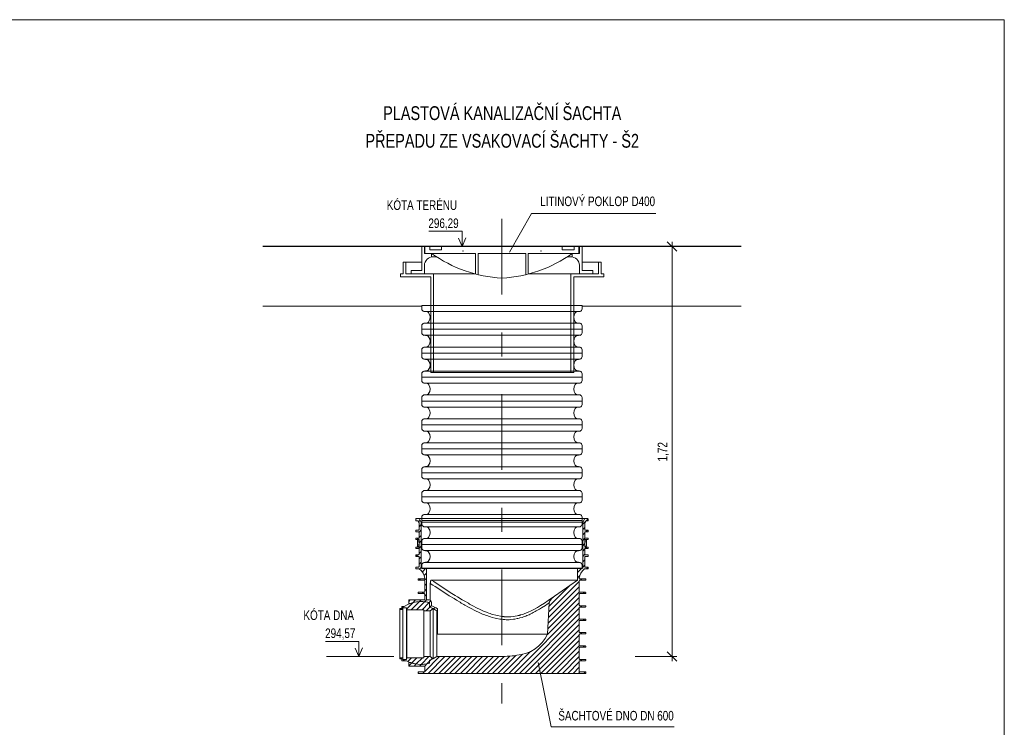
# Model space of a CAD drawing. Header units: metres. Extents: x -236.28 to -227.88, y -12.13 to -6.19.
# Tile 4 of 4: x -231.99 to -227.88, y -9.14 to -6.19. Entities that reach past the tile are written whole.
import ezdxf
from ezdxf.enums import TextEntityAlignment as Align

# ---------------------------------------------------------------- set-up
doc = ezdxf.new("R2010")
doc.units = ezdxf.units.M
doc.header["$MEASUREMENT"] = 0
doc.linetypes.add('DGN Style 4', pattern=[0.633284, 0.316444, -0.158222, 0.000395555, -0.158222])
for name, color, linetype, lineweight in [('BOTTOM', 7, 'Continuous', 0), ('KOTY', 7, 'Continuous', 0), ('PIPE', 7, 'Continuous', 0), ('RÁMEČEK', 7, 'Continuous', 0), ('TOP', 7, 'Continuous', 0), ('VODOVOD', 7, 'Continuous', 13), ('VZOROVY_NAVRH', 7, 'Continuous', 13)]:
    doc.layers.add(name, color=color, linetype=linetype, lineweight=lineweight)
doc.styles.get("Standard").update_dxf_attribs({"font": 'txt.shx'})
doc.styles.add('STYLE-ARIAL', font='arial.ttf')

msp = doc.modelspace()

# ---------------------------------------------------------------- linework, layer by layer
at = {"layer": 'BOTTOM', "linetype": 'DGN Style 4'}
msp.add_line((-229.9774, -7.0186), (-229.9774, -9.045), dxfattribs=at)
at = {"layer": 'BOTTOM', "ltscale": 0.001}
for p, q in [((-230.3374, -8.2741), (-230.3349, -8.2716)), ((-230.3374, -8.2726), (-230.3374, -8.2796)), ((-230.3235, -8.2716), (-230.3364, -8.2716)), ((-230.3149, -8.2866), (-230.3235, -8.2716)), ((-230.3235, -8.2716), (-229.6312, -8.2716)), ((-229.6312, -8.2716), (-229.6399, -8.2866)), ((-229.6184, -8.2716), (-229.6312, -8.2716)), ((-229.6257, -8.2808), (-229.6174, -8.2725)), ((-229.6174, -8.2796), (-229.6174, -8.2726)), ((-230.3364, -8.2806), (-230.3299, -8.2806)), ((-230.3282, -8.2816), (-230.3241, -8.2886)), ((-230.3261, -8.2852), (-230.3195, -8.2786)), ((-230.3239, -8.2896), (-230.3239, -8.3174)), ((-230.3239, -8.3055), (-230.3149, -8.2965)), ((-230.3149, -8.4786), (-230.3149, -8.2866)), ((-230.3149, -8.2866), (-229.6399, -8.2866)), ((-229.6399, -8.295), (-229.6267, -8.2818)), ((-229.6399, -8.2866), (-229.6399, -8.4786)), ((-229.6399, -8.3174), (-229.6309, -8.3084)), ((-229.6309, -8.3174), (-229.6309, -8.2896)), ((-229.6306, -8.2886), (-229.6266, -8.2816)), ((-229.6249, -8.2806), (-229.6184, -8.2806)), ((-230.3374, -8.3204), (-230.3374, -8.3259)), ((-230.3374, -8.3548), (-230.3374, -8.3588)), ((-230.3259, -8.3194), (-230.3364, -8.3194)), ((-230.3259, -8.3269), (-230.3364, -8.3269)), ((-230.3239, -8.3528), (-230.3354, -8.3528)), ((-230.3323, -8.3588), (-230.3263, -8.3528)), ((-230.324, -8.3281), (-230.3149, -8.3189)), ((-230.3239, -8.3528), (-230.3239, -8.3289)), ((-230.3239, -8.3504), (-230.3149, -8.3414)), ((-229.6399, -8.3399), (-229.6309, -8.3309)), ((-229.6399, -8.3623), (-229.6303, -8.3528)), ((-229.6309, -8.3289), (-229.6309, -8.3528)), ((-229.6194, -8.3528), (-229.6309, -8.3528)), ((-229.6184, -8.3194), (-229.6289, -8.3194)), ((-229.6184, -8.3269), (-229.6289, -8.3269)), ((-229.6269, -8.3269), (-229.6194, -8.3194)), ((-229.6174, -8.3259), (-229.6174, -8.3204)), ((-229.6174, -8.3588), (-229.6174, -8.3548)), ((-230.3239, -8.3588), (-230.3374, -8.3588)), ((-230.3374, -8.3905), (-230.3374, -8.3945)), ((-230.3239, -8.3905), (-230.3374, -8.3905)), ((-230.3239, -8.3965), (-230.3354, -8.3965)), ((-230.3239, -8.3621), (-230.3304, -8.3621)), ((-230.3304, -8.3684), (-230.3304, -8.3621)), ((-230.3239, -8.3684), (-230.3304, -8.3684)), ((-230.3304, -8.3871), (-230.3304, -8.3809)), ((-230.3239, -8.3809), (-230.3304, -8.3809)), ((-230.3239, -8.3871), (-230.3304, -8.3871)), ((-230.3303, -8.3809), (-230.3303, -8.3684)), ((-230.3239, -8.3616), (-230.3299, -8.3616)), ((-230.3239, -8.3877), (-230.3299, -8.3877)), ((-230.3251, -8.3965), (-230.3149, -8.3863)), ((-230.3239, -8.3905), (-230.3239, -8.3588)), ((-230.3239, -8.3728), (-230.3149, -8.3638)), ((-230.3239, -8.4204), (-230.3239, -8.3965)), ((-229.6399, -8.3848), (-229.6309, -8.3758)), ((-229.6174, -8.3588), (-229.6309, -8.3588)), ((-229.6309, -8.3588), (-229.6309, -8.3905)), ((-229.6303, -8.3616), (-229.6309, -8.3616)), ((-229.6309, -8.3621), (-229.6244, -8.3621)), ((-229.6309, -8.3684), (-229.6244, -8.3684)), ((-229.6309, -8.3871), (-229.6245, -8.3871)), ((-229.6174, -8.3905), (-229.6309, -8.3905)), ((-229.6309, -8.3965), (-229.6309, -8.4204)), ((-229.6194, -8.3965), (-229.6309, -8.3965)), ((-229.6291, -8.3965), (-229.6231, -8.3905)), ((-229.6245, -8.3871), (-229.6244, -8.3684)), ((-229.6244, -8.3684), (-229.6244, -8.3621)), ((-229.6174, -8.3945), (-229.6174, -8.3905)), ((-230.3374, -8.4234), (-230.3374, -8.4289)), ((-230.3364, -8.4224), (-230.3259, -8.4224)), ((-230.3259, -8.4299), (-230.3364, -8.4299)), ((-230.336, -8.4299), (-230.3285, -8.4224)), ((-230.3239, -8.4177), (-230.3149, -8.4087)), ((-230.3239, -8.4402), (-230.3149, -8.4312)), ((-230.3239, -8.4719), (-230.3239, -8.4319)), ((-229.6399, -8.4072), (-229.6309, -8.3982)), ((-229.6399, -8.4297), (-229.6309, -8.4207)), ((-229.6309, -8.4319), (-229.6309, -8.4719)), ((-229.6289, -8.4224), (-229.6184, -8.4224)), ((-229.6184, -8.4299), (-229.6289, -8.4299)), ((-229.6174, -8.4289), (-229.6174, -8.4234)), ((-230.3374, -8.4761), (-230.3351, -8.4739)), ((-230.3374, -8.4749), (-230.3374, -8.4804)), ((-230.3364, -8.4739), (-230.3259, -8.4739)), ((-230.3239, -8.4626), (-230.3149, -8.4536)), ((-230.3214, -8.4826), (-230.3149, -8.4761)), ((-230.2934, -8.4786), (-230.3149, -8.4786)), ((-230.3101, -8.4938), (-230.295, -8.4786)), ((-230.2934, -8.6115), (-230.2934, -8.4786)), ((-230.2934, -8.4786), (-229.6614, -8.4786)), ((-229.6614, -8.4786), (-229.6614, -8.5284)), ((-229.6399, -8.4786), (-229.6614, -8.4786)), ((-229.6614, -8.4961), (-229.6439, -8.4786)), ((-229.6399, -8.4521), (-229.6309, -8.4431)), ((-229.6399, -8.4746), (-229.6309, -8.4656)), ((-229.6289, -8.4739), (-229.6184, -8.4739)), ((-229.6242, -8.4814), (-229.6174, -8.4746)), ((-229.6174, -8.4804), (-229.6174, -8.4749)), ((-230.3238, -8.4814), (-230.3364, -8.4814)), ((-230.3026, -8.5087), (-230.2934, -8.4995)), ((-229.6614, -8.5185), (-229.6524, -8.5096)), ((-229.6184, -8.4814), (-229.6309, -8.4814)), ((-230.3274, -8.5244), (-230.3274, -8.5279)), ((-230.3264, -8.5234), (-230.3024, -8.5234)), ((-230.3024, -8.5289), (-230.3264, -8.5289)), ((-230.3228, -8.5289), (-230.3173, -8.5234)), ((-230.3009, -8.5295), (-230.2934, -8.5219)), ((-230.3004, -8.5775), (-230.3004, -8.5309)), ((-230.3004, -8.5514), (-230.2934, -8.5444)), ((-230.2768, -8.5427), (-230.2774, -8.6128)), ((-229.6614, -8.5284), (-230.2725, -8.5284)), ((-229.7828, -8.6848), (-229.6544, -8.5564)), ((-229.7815, -8.6611), (-229.6544, -8.534)), ((-229.7803, -8.6374), (-229.6942, -8.5513)), ((-229.6614, -8.5284), (-229.7573, -8.5956)), ((-229.6544, -8.5309), (-229.6544, -8.5775)), ((-229.6284, -8.5289), (-229.6524, -8.5289)), ((-229.6523, -8.5234), (-229.6284, -8.5234)), ((-229.6493, -8.5289), (-229.6438, -8.5234)), ((-229.6274, -8.5279), (-229.6274, -8.5244)), ((-230.3274, -8.5805), (-230.3274, -8.584)), ((-230.3264, -8.5795), (-230.3024, -8.5795)), ((-230.3024, -8.585), (-230.3264, -8.585)), ((-230.3115, -8.585), (-230.306, -8.5795)), ((-230.3004, -8.5738), (-230.2934, -8.5668)), ((-230.3004, -8.6115), (-230.3004, -8.587)), ((-230.3004, -8.5963), (-230.2934, -8.5893)), ((-229.7852, -8.7322), (-229.6544, -8.6013)), ((-229.784, -8.7085), (-229.6541, -8.5786)), ((-229.7573, -8.5956), (-229.7712, -8.6051)), ((-229.6544, -8.587), (-229.6544, -8.6336)), ((-229.6524, -8.5795), (-229.6284, -8.5795)), ((-229.6284, -8.585), (-229.6524, -8.585)), ((-229.638, -8.585), (-229.6325, -8.5795)), ((-229.6274, -8.584), (-229.6274, -8.5805)), ((-230.4004, -8.6514), (-230.3885, -8.6395)), ((-230.3955, -8.6395), (-230.3964, -8.6472)), ((-230.3861, -8.6395), (-230.3955, -8.6395)), ((-230.3754, -8.6489), (-230.3496, -8.623)), ((-230.3667, -8.6115), (-230.3004, -8.6115)), ((-230.3667, -8.626), (-230.3667, -8.6115)), ((-230.3667, -8.6177), (-230.3605, -8.6115)), ((-230.359, -8.626), (-230.3667, -8.626)), ((-230.3667, -8.626), (-230.3667, -8.6291)), ((-230.3563, -8.6522), (-230.3226, -8.6185)), ((-230.3496, -8.623), (-230.3381, -8.6115)), ((-230.3339, -8.6522), (-230.3007, -8.619)), ((-230.3226, -8.6185), (-230.3156, -8.6115)), ((-230.3114, -8.6522), (-230.2817, -8.6225)), ((-230.3007, -8.619), (-230.2932, -8.6115)), ((-230.2939, -8.6571), (-230.2791, -8.6423)), ((-230.2934, -8.6115), (-230.2823, -8.6115)), ((-230.2817, -8.6225), (-230.2745, -8.6153)), ((-230.2803, -8.6419), (-230.2803, -8.6229)), ((-230.2791, -8.6423), (-230.2721, -8.6354)), ((-230.2723, -8.6215), (-230.2723, -8.6344)), ((-230.2631, -8.6488), (-230.2571, -8.6429)), ((-229.7865, -8.7559), (-229.6544, -8.6238)), ((-229.7864, -8.7551), (-229.7795, -8.6235)), ((-229.6544, -8.6431), (-229.6544, -8.6897)), ((-229.6524, -8.6356), (-229.6284, -8.6356)), ((-229.6284, -8.6411), (-229.6524, -8.6411)), ((-229.6492, -8.6411), (-229.6437, -8.6356)), ((-229.6274, -8.6401), (-229.6274, -8.6366)), ((-230.3964, -8.6472), (-230.4044, -8.6472)), ((-230.4044, -8.6472), (-230.4044, -8.6514)), ((-230.4044, -8.6514), (-230.3919, -8.6514)), ((-230.4044, -8.8538), (-230.4044, -8.6514)), ((-230.3919, -8.6514), (-230.3911, -8.6445)), ((-230.3919, -8.8538), (-230.3919, -8.6514)), ((-230.3911, -8.8608), (-230.3911, -8.6445)), ((-230.3911, -8.6445), (-230.3759, -8.6445)), ((-230.3759, -8.8608), (-230.3759, -8.6445)), ((-230.3759, -8.6445), (-230.375, -8.6522)), ((-230.375, -8.853), (-230.375, -8.6522)), ((-230.375, -8.6522), (-230.3044, -8.6522)), ((-230.3044, -8.6571), (-230.3044, -8.6522)), ((-230.2773, -8.6571), (-230.3044, -8.6571)), ((-230.3044, -8.8481), (-230.3044, -8.6571)), ((-230.2651, -8.6478), (-230.2773, -8.6571)), ((-230.2773, -8.8481), (-230.2773, -8.6571)), ((-230.2651, -8.8574), (-230.2651, -8.6478)), ((-230.249, -8.6571), (-230.2474, -8.6555)), ((-230.2489, -8.8481), (-230.2489, -8.6571)), ((-230.2489, -8.6571), (-230.2474, -8.6571)), ((-230.2474, -8.6486), (-230.2474, -8.6571)), ((-230.2474, -8.6571), (-230.2474, -8.7551)), ((-229.9268, -8.9186), (-229.6544, -8.6462)), ((-229.9043, -8.9186), (-229.6544, -8.6687)), ((-229.8819, -8.9186), (-229.654, -8.6908)), ((-229.8594, -8.9186), (-229.6544, -8.7136)), ((-229.6544, -8.6992), (-229.6544, -8.7458)), ((-229.6524, -8.6917), (-229.6284, -8.6917)), ((-229.6284, -8.6972), (-229.6524, -8.6972)), ((-229.638, -8.6972), (-229.6325, -8.6917)), ((-229.6274, -8.6962), (-229.6274, -8.6927)), ((-230.031, -8.7551), (-230.2474, -8.7551)), ((-230.031, -8.7551), (-229.8832, -8.7551)), ((-229.8832, -8.7551), (-229.7864, -8.7551)), ((-229.837, -8.9186), (-229.6544, -8.7361)), ((-229.8145, -8.9186), (-229.6544, -8.7585)), ((-229.6544, -8.7553), (-229.6544, -8.8019)), ((-229.6524, -8.7478), (-229.6284, -8.7478)), ((-229.6284, -8.7533), (-229.6524, -8.7533)), ((-229.6492, -8.7533), (-229.6437, -8.7478)), ((-229.6274, -8.7523), (-229.6274, -8.7488)), ((-229.7921, -8.9186), (-229.6544, -8.781)), ((-229.7696, -8.9186), (-229.654, -8.803)), ((-229.6524, -8.8039), (-229.6284, -8.8039)), ((-229.6379, -8.8094), (-229.6324, -8.8039)), ((-229.6274, -8.8084), (-229.6274, -8.8049)), ((-230.3157, -8.881), (-230.2828, -8.8481)), ((-230.3044, -8.853), (-230.3044, -8.8481)), ((-230.3044, -8.8481), (-230.2773, -8.8481)), ((-230.3004, -8.9106), (-230.2379, -8.8481)), ((-230.286, -8.9186), (-230.2155, -8.8481)), ((-230.2773, -8.8481), (-230.2651, -8.8574)), ((-230.2635, -8.9186), (-230.193, -8.8481)), ((-230.031, -8.8481), (-230.2489, -8.8481)), ((-230.2411, -8.9186), (-230.1706, -8.8481)), ((-230.2186, -8.9186), (-230.1481, -8.8481)), ((-230.1962, -8.9186), (-230.1257, -8.8481)), ((-230.1737, -8.9186), (-230.1032, -8.8481)), ((-230.1513, -8.9186), (-230.0808, -8.8481)), ((-230.1288, -8.9186), (-230.0583, -8.8481)), ((-230.1064, -8.9186), (-230.0359, -8.8481)), ((-230.0839, -8.9186), (-230.0134, -8.8482)), ((-230.0615, -8.9186), (-229.9909, -8.8481)), ((-230.039, -8.9186), (-229.9681, -8.8477)), ((-230.0166, -8.9186), (-229.9444, -8.8464)), ((-229.9941, -8.9186), (-229.9191, -8.8436)), ((-229.9717, -8.9186), (-229.8908, -8.8378)), ((-229.9492, -8.9186), (-229.8576, -8.827)), ((-229.7472, -8.9186), (-229.6544, -8.8259)), ((-229.7247, -8.9186), (-229.6544, -8.8483)), ((-229.6544, -8.8114), (-229.6544, -8.858)), ((-229.6284, -8.8094), (-229.6524, -8.8094)), ((-230.4044, -8.8538), (-230.4044, -8.858)), ((-230.3919, -8.8538), (-230.4044, -8.8538)), ((-230.4044, -8.8574), (-230.4008, -8.8538)), ((-230.4044, -8.858), (-230.3964, -8.858)), ((-230.3964, -8.858), (-230.3955, -8.8658)), ((-230.3955, -8.8658), (-230.3759, -8.8658)), ((-230.3911, -8.8608), (-230.3919, -8.8538)), ((-230.3759, -8.8608), (-230.3911, -8.8608)), ((-230.3903, -8.8658), (-230.3853, -8.8608)), ((-230.375, -8.853), (-230.3759, -8.8608)), ((-230.3044, -8.853), (-230.375, -8.853)), ((-230.3705, -8.8685), (-230.3551, -8.853)), ((-230.3667, -8.8702), (-230.3667, -8.8736)), ((-230.3667, -8.8877), (-230.3667, -8.8736)), ((-230.3579, -8.8736), (-230.3667, -8.8736)), ((-230.3667, -8.8871), (-230.3544, -8.8748)), ((-230.3004, -8.8877), (-230.3667, -8.8877)), ((-230.3544, -8.8748), (-230.3326, -8.853)), ((-230.3449, -8.8877), (-230.3363, -8.8792)), ((-230.3363, -8.8792), (-230.3102, -8.853)), ((-230.3224, -8.8877), (-230.3157, -8.881)), ((-230.3004, -8.8881), (-230.2911, -8.8789)), ((-230.3004, -8.9126), (-230.3004, -8.8877)), ((-230.2911, -8.8789), (-230.2803, -8.868)), ((-230.2803, -8.868), (-230.2731, -8.8609)), ((-230.2803, -8.8764), (-230.2803, -8.8634)), ((-230.2731, -8.8609), (-230.2677, -8.8554)), ((-229.7023, -8.9186), (-229.6544, -8.8708)), ((-229.6544, -8.8675), (-229.6544, -8.9126)), ((-229.6524, -8.86), (-229.6284, -8.86)), ((-229.6284, -8.8655), (-229.6524, -8.8655)), ((-229.6491, -8.8655), (-229.6436, -8.86)), ((-229.6274, -8.8645), (-229.6274, -8.861)), ((-230.3274, -8.9126), (-230.3274, -8.9186)), ((-230.3004, -8.9126), (-230.3274, -8.9126)), ((-230.3274, -8.9151), (-230.3249, -8.9126)), ((-230.3274, -8.9186), (-229.6274, -8.9186)), ((-230.3084, -8.9186), (-230.3024, -8.9126)), ((-229.6798, -8.9186), (-229.6544, -8.8932)), ((-229.6574, -8.9186), (-229.6514, -8.9126)), ((-229.6274, -8.9126), (-229.6544, -8.9126)), ((-229.6349, -8.9186), (-229.6289, -8.9126)), ((-229.6274, -8.9186), (-229.6274, -8.9126))]:
    msp.add_line(p, q, dxfattribs=at)
at = {"layer": 'BOTTOM'}
msp.add_line((-230.7109, -8.8481), (-230.4291, -8.8481), dxfattribs=at)
at = {"layer": 'BOTTOM', "ltscale": 0.001, "flags": 128}
for points in [[(-230.3299, -8.3616), (-230.3299, -8.3616), (-230.3299, -8.3616), (-230.33, -8.3619), (-230.33, -8.3621)], [(-230.33, -8.3871), (-230.33, -8.3873), (-230.3299, -8.3877), (-230.3299, -8.3877), (-230.3299, -8.3877)], [(-230.3274, -8.3616), (-230.3276, -8.3612), (-230.3279, -8.3602), (-230.3285, -8.3593), (-230.329, -8.3589), (-230.3294, -8.3588), (-230.3295, -8.3588)], [(-230.3295, -8.3905), (-230.3293, -8.3905), (-230.3289, -8.3904), (-230.3283, -8.3896), (-230.3278, -8.3887), (-230.3275, -8.3879), (-230.3275, -8.3877)], [(-229.6297, -8.3621), (-229.6297, -8.3621), (-229.6299, -8.3616), (-229.6301, -8.3614), (-229.6303, -8.3616), (-229.6303, -8.3616)], [(-229.6253, -8.3588), (-229.6255, -8.3588), (-229.6259, -8.3589), (-229.6265, -8.3597), (-229.627, -8.3607), (-229.6273, -8.3617), (-229.6275, -8.3621)], [(-229.6275, -8.3871), (-229.6274, -8.3873), (-229.6272, -8.388), (-229.6268, -8.389), (-229.6262, -8.39), (-229.6257, -8.3904), (-229.6254, -8.3905), (-229.6253, -8.3905)], [(-230.2768, -8.5427), (-230.2768, -8.5417), (-230.2767, -8.5398), (-230.2765, -8.5371), (-230.2761, -8.5348), (-230.2757, -8.5328), (-230.2752, -8.5311), (-230.2745, -8.5298), (-230.2738, -8.5289), (-230.2732, -8.5285), (-230.2727, -8.5284), (-230.2725, -8.5284)], [(-230.2768, -8.5427), (-230.2669, -8.5492), (-230.2571, -8.5556), (-230.2373, -8.5684), (-230.2274, -8.5748), (-230.2076, -8.5875), (-230.1976, -8.5937), (-230.1776, -8.6061), (-230.1675, -8.6123), (-230.1524, -8.6213), (-230.1473, -8.6243), (-230.1371, -8.6303), (-230.132, -8.6332), (-230.1167, -8.6419), (-230.1063, -8.6475), (-230.0907, -8.6555), (-230.0854, -8.6581), (-230.0748, -8.6632), (-230.0695, -8.6656), (-230.0587, -8.6703), (-230.0533, -8.6725), (-230.0422, -8.6767), (-230.0366, -8.6786), (-230.031, -8.6804)], [(-230.0273, -8.6685), (-230.0329, -8.6666), (-230.0385, -8.6646), (-230.0494, -8.6602), (-230.0548, -8.6579), (-230.0656, -8.653), (-230.0709, -8.6505), (-230.0814, -8.6452), (-230.0866, -8.6426), (-230.097, -8.637), (-230.1022, -8.6342), (-230.1125, -8.6285), (-230.1176, -8.6256), (-230.1329, -8.6168), (-230.1431, -8.6107), (-230.1632, -8.5985), (-230.1733, -8.5923), (-230.1933, -8.5797), (-230.2032, -8.5734), (-230.2231, -8.5607), (-230.233, -8.5543), (-230.2528, -8.5414), (-230.2626, -8.5349), (-230.2725, -8.5284)], [(-229.7795, -8.6235), (-229.7795, -8.6227), (-229.7794, -8.622), (-229.779, -8.6205), (-229.7788, -8.6198), (-229.7783, -8.6183), (-229.7779, -8.6176), (-229.7773, -8.6162), (-229.7769, -8.6156), (-229.7757, -8.6136), (-229.7749, -8.6123), (-229.7735, -8.6105), (-229.773, -8.6099), (-229.7721, -8.6087), (-229.7716, -8.6081), (-229.77, -8.6064), (-229.769, -8.6053), (-229.7668, -8.6032), (-229.7657, -8.6022), (-229.7622, -8.5992), (-229.7598, -8.5973), (-229.7573, -8.5956)], [(-229.8822, -8.6804), (-229.8777, -8.6787), (-229.8731, -8.677), (-229.8642, -8.6731), (-229.8598, -8.6711), (-229.8511, -8.6668), (-229.8467, -8.6646), (-229.8381, -8.66), (-229.8338, -8.6576), (-229.8211, -8.6502), (-229.8127, -8.6451), (-229.796, -8.6345), (-229.7878, -8.6291), (-229.7795, -8.6235)], [(-229.7712, -8.6051), (-229.774, -8.607), (-229.7848, -8.6145), (-229.7999, -8.6245), (-229.8165, -8.6349), (-229.8291, -8.6425), (-229.8419, -8.6499), (-229.855, -8.6567), (-229.8682, -8.6631), (-229.8773, -8.6667), (-229.8818, -8.6685)], [(-230.031, -8.6804), (-230.0246, -8.6824), (-230.0183, -8.6843), (-230.0055, -8.6876), (-229.9991, -8.6891), (-229.9863, -8.6915), (-229.9798, -8.6924), (-229.9717, -8.6932), (-229.9701, -8.6934), (-229.9668, -8.6936), (-229.9652, -8.6937), (-229.9604, -8.694), (-229.9571, -8.694), (-229.9476, -8.694), (-229.9413, -8.6937), (-229.929, -8.6924), (-229.9229, -8.6915), (-229.9139, -8.6897), (-229.9109, -8.689), (-229.905, -8.6876), (-229.9021, -8.6868), (-229.8934, -8.6843), (-229.8878, -8.6824), (-229.8822, -8.6804)], [(-229.8818, -8.6685), (-229.8873, -8.6705), (-229.8929, -8.6723), (-229.9, -8.6744), (-229.9015, -8.6748), (-229.9043, -8.6756), (-229.9058, -8.676), (-229.9101, -8.6771), (-229.9131, -8.6777), (-229.9219, -8.6796), (-229.9278, -8.6805), (-229.9399, -8.6818), (-229.9461, -8.6821), (-229.9554, -8.6821), (-229.9586, -8.6821), (-229.9633, -8.6818), (-229.9649, -8.6817), (-229.968, -8.6815), (-229.9696, -8.6813), (-229.9775, -8.6805), (-229.9838, -8.6795), (-229.9963, -8.6771), (-230.0025, -8.6756), (-230.0149, -8.6723), (-230.0211, -8.6705), (-230.0273, -8.6685)], [(-229.9774, -8.7526), (-229.9774, -8.7526), (-229.9774, -8.7526), (-229.9774, -8.7526), (-229.9774, -8.7526), (-229.9774, -8.7526), (-229.9774, -8.7526), (-229.9774, -8.7526), (-229.9774, -8.7526), (-229.9774, -8.7526), (-229.9774, -8.7526)], [(-229.9155, -8.843), (-229.925, -8.8446), (-229.9345, -8.8457), (-229.9466, -8.8466), (-229.949, -8.8468), (-229.9538, -8.8471), (-229.9562, -8.8472), (-229.9635, -8.8475), (-229.9683, -8.8477), (-229.9779, -8.8479), (-229.9828, -8.848), (-229.9924, -8.8481), (-229.9972, -8.8481), (-230.0069, -8.8481), (-230.0117, -8.8481), (-230.0213, -8.8481), (-230.0261, -8.8481), (-230.031, -8.8481)]]:
    msp.add_lwpolyline(points, dxfattribs=at)
at = {"layer": 'BOTTOM', "ltscale": 0.001}
for centre, radius, start, end in [((-230.3364, -8.2726), 0.001, 90, 180), ((-229.6184, -8.2726), 0.001, 0, 90), ((-230.3364, -8.2796), 0.001, 180, 270), ((-230.3299, -8.2826), 0.002, 30, 90), ((-230.3259, -8.2896), 0.002, 0, 30), ((-229.6289, -8.2896), 0.002, 150, 180), ((-229.6249, -8.2826), 0.002, 90, 150), ((-229.6184, -8.2796), 0.001, 270, 0), ((-230.3364, -8.3204), 0.001, 90, 180), ((-230.3364, -8.3259), 0.001, 180, 270), ((-230.3354, -8.3548), 0.002, 90, 180), ((-230.3259, -8.3174), 0.002, 270, 0), ((-230.3259, -8.3289), 0.002, 0, 90), ((-229.6289, -8.3174), 0.002, 180, 270), ((-229.6289, -8.3289), 0.002, 90, 180), ((-229.6194, -8.3548), 0.002, 0, 90), ((-229.6184, -8.3204), 0.001, 0, 90), ((-229.6184, -8.3259), 0.001, 270, 0), ((-230.3354, -8.3945), 0.002, 180, 270), ((-229.6194, -8.3945), 0.002, 270, 0), ((-230.3364, -8.4234), 0.001, 90, 180), ((-230.3364, -8.4289), 0.001, 180, 270), ((-230.3259, -8.4204), 0.002, 270, 0), ((-230.3259, -8.4319), 0.002, 0, 90), ((-229.6289, -8.4204), 0.002, 180, 270), ((-229.6289, -8.4319), 0.002, 90, 180), ((-229.6184, -8.4234), 0.001, 0, 90), ((-229.6184, -8.4289), 0.001, 270, 0), ((-230.3364, -8.4749), 0.001, 90, 180), ((-230.3259, -8.4719), 0.002, 270, 0), ((-229.6289, -8.4719), 0.002, 180, 270), ((-229.6184, -8.4749), 0.001, 0, 90), ((-230.3364, -8.4804), 0.001, 180, 270), ((-230.3238, -8.4834), 0.002, 56.4427, 90), ((-230.3504, -8.5234), 0.05, 2.388, 56.4427), ((-229.6044, -8.5234), 0.05, 123.5573, 177.612), ((-229.6309, -8.4834), 0.002, 90, 123.5573), ((-229.6184, -8.4804), 0.001, 270, 0), ((-230.3264, -8.5244), 0.001, 90, 180), ((-230.3264, -8.5279), 0.001, 180, 270), ((-230.3024, -8.5214), 0.002, 270, 2.388), ((-230.3024, -8.5309), 0.002, 0, 90), ((-229.6524, -8.5309), 0.002, 90, 180), ((-229.6523, -8.5214), 0.002, 177.612, 270), ((-229.6284, -8.5244), 0.001, 0, 90), ((-229.6284, -8.5279), 0.001, 270, 0), ((-230.3264, -8.5805), 0.001, 90, 180), ((-230.3264, -8.584), 0.001, 180, 270), ((-230.3024, -8.5775), 0.002, 270, 0), ((-230.3024, -8.587), 0.002, 0, 90), ((-229.6524, -8.5775), 0.002, 180, 270), ((-229.6524, -8.587), 0.002, 90, 180), ((-229.6284, -8.5805), 0.001, 0, 90), ((-229.6284, -8.584), 0.001, 270, 0), ((-230.3146, -8.7496), 0.1313, 74.8626, 122.9875), ((-230.3146, -8.7496), 0.1313, 74.8626, 109.7803), ((-230.2823, -8.6215), 0.01, 0, 90), ((-230.3146, -8.7526), 0.1159, 64.7168, 72.7858), ((-230.3146, -8.7526), 0.1159, 55.4858, 72.7858), ((-230.2698, -8.6344), 0.0025, 180, 249.2415), ((-230.3146, -8.7526), 0.1239, 57.1547, 69.2415), ((-229.6524, -8.6336), 0.002, 180, 270), ((-229.6524, -8.6431), 0.002, 90, 180), ((-229.6284, -8.6366), 0.001, 0, 90), ((-229.6284, -8.6401), 0.001, 270, 0), ((-229.6524, -8.6897), 0.002, 180, 270), ((-229.6524, -8.6992), 0.002, 90, 180), ((-229.6284, -8.6927), 0.001, 0, 90), ((-229.6284, -8.6962), 0.001, 270, 0), ((-229.6524, -8.7458), 0.002, 180, 270), ((-229.6524, -8.7553), 0.002, 90, 180), ((-229.6284, -8.7488), 0.001, 0, 90), ((-229.6284, -8.7523), 0.001, 270, 0), ((-229.6524, -8.8019), 0.002, 180, 270), ((-229.6284, -8.8049), 0.001, 0, 90), ((-230.3146, -8.7526), 0.1159, 287.2142, 304.5142), ((-229.6524, -8.8114), 0.002, 90, 180), ((-229.6284, -8.8084), 0.001, 270, 0), ((-230.3146, -8.7496), 0.1313, 242.1862, 285.1374), ((-230.3146, -8.7496), 0.1313, 250.7419, 285.1374), ((-230.3146, -8.7526), 0.1159, 287.2142, 295.2832), ((-229.6524, -8.858), 0.002, 180, 270), ((-229.6524, -8.8675), 0.002, 90, 180), ((-229.6284, -8.861), 0.001, 0, 90), ((-229.6284, -8.8645), 0.001, 270, 0)]:
    msp.add_arc(centre, radius, start, end, dxfattribs=at)
at = {"layer": 'BOTTOM'}
msp.add_arc((-229.9274, -8.6868), 0.1567, 274.3658, 334.1216, dxfattribs=at)
at = {"layer": 'KOTY', "linetype": 'Continuous'}
for p, q in [((-229.8543, -6.996), (-229.9464, -7.1581)), ((-229.8543, -6.996), (-229.3338, -6.996)), ((-229.2465, -7.1538), (-229.2865, -7.1138)), ((-229.2665, -8.8681), (-229.2665, -7.1138)), ((-229.2465, -7.1338), (-229.2865, -7.1338)), ((-229.2665, -8.8481), (-229.4206, -8.8481)), ((-229.2865, -8.8281), (-229.2465, -8.8681)), ((-229.2865, -8.8481), (-229.2465, -8.8481)), ((-229.2665, -8.8281), (-229.2665, -8.8681)), ((-229.7712, -9.1426), (-229.8256, -8.8727)), ((-229.7712, -9.1426), (-229.2575, -9.1426))]:
    msp.add_line(p, q, dxfattribs=at)
at = {"layer": 'KOTY', "color": 7, "linetype": 'Continuous', "lineweight": 30}
msp.add_line((-228.9774, -7.1338), (-230.9774, -7.1338), dxfattribs=at)
at = {"layer": 'KOTY', "color": 7, "linetype": 'Continuous', "lineweight": 13}
for p, q in [((-230.3124, -7.3838), (-230.9774, -7.3838)), ((-228.9774, -7.3838), (-229.6424, -7.3838))]:
    msp.add_line(p, q, dxfattribs=at)
at = {"layer": 'PIPE', "ltscale": 0.001}
for p, q in [((-230.3124, -7.3799), (-230.3124, -7.3942)), ((-230.3124, -7.3799), (-229.6424, -7.3799)), ((-230.3039, -7.4052), (-229.6508, -7.4052)), ((-230.3039, -7.4052), (-230.2899, -7.4071)), ((-229.6508, -7.4052), (-229.6649, -7.4071)), ((-229.6424, -7.3799), (-229.6424, -7.3942)), ((-230.3124, -7.4798), (-230.3124, -7.4656)), ((-230.3124, -7.4798), (-229.6424, -7.4798)), ((-230.3124, -7.4799), (-230.3124, -7.4942)), ((-230.3124, -7.4799), (-229.6424, -7.4799)), ((-230.3039, -7.4546), (-230.2899, -7.4527)), ((-230.3039, -7.4546), (-229.6508, -7.4546)), ((-229.6508, -7.4546), (-229.6649, -7.4527)), ((-229.6424, -7.4798), (-229.6424, -7.4656)), ((-229.6424, -7.4799), (-229.6424, -7.4942)), ((-230.3039, -7.5052), (-229.6508, -7.5052)), ((-230.3039, -7.5052), (-230.2899, -7.5071)), ((-229.6508, -7.5052), (-229.6649, -7.5071)), ((-230.3124, -7.5798), (-230.3124, -7.5656)), ((-230.3039, -7.5546), (-230.2899, -7.5527)), ((-230.3039, -7.5546), (-229.6508, -7.5546)), ((-229.6508, -7.5546), (-229.6649, -7.5527)), ((-229.6424, -7.5798), (-229.6424, -7.5656)), ((-230.3124, -7.5798), (-229.6424, -7.5798)), ((-230.3124, -7.5799), (-230.3124, -7.5942)), ((-230.3124, -7.5799), (-229.6424, -7.5799)), ((-230.3039, -7.6052), (-229.6508, -7.6052)), ((-230.3039, -7.6052), (-230.2899, -7.6071)), ((-229.6508, -7.6052), (-229.6649, -7.6071)), ((-229.6424, -7.5799), (-229.6424, -7.5942)), ((-230.3039, -7.6546), (-230.2899, -7.6527)), ((-230.3039, -7.6546), (-229.6508, -7.6546)), ((-229.6508, -7.6546), (-229.6649, -7.6527)), ((-230.3124, -7.6798), (-230.3124, -7.6656)), ((-230.3124, -7.6798), (-229.6424, -7.6798)), ((-230.3124, -7.6799), (-230.3124, -7.6942)), ((-230.3124, -7.6799), (-229.6424, -7.6799)), ((-229.6424, -7.6798), (-229.6424, -7.6656)), ((-229.6424, -7.6799), (-229.6424, -7.6942)), ((-230.3039, -7.7052), (-229.6508, -7.7052)), ((-230.3039, -7.7052), (-230.2899, -7.7071)), ((-229.6508, -7.7052), (-229.6649, -7.7071)), ((-230.3124, -7.7798), (-230.3124, -7.7656)), ((-230.3039, -7.7546), (-230.2899, -7.7527)), ((-230.3039, -7.7546), (-229.6508, -7.7546)), ((-229.6508, -7.7546), (-229.6649, -7.7527)), ((-229.6424, -7.7798), (-229.6424, -7.7656)), ((-230.3124, -7.7798), (-229.6424, -7.7798)), ((-230.3124, -7.7799), (-230.3124, -7.7942)), ((-230.3124, -7.7799), (-229.6424, -7.7799)), ((-230.3039, -7.8052), (-229.6508, -7.8052)), ((-230.3039, -7.8052), (-230.2899, -7.8071)), ((-229.6508, -7.8052), (-229.6649, -7.8071)), ((-229.6424, -7.7799), (-229.6424, -7.7942)), ((-230.3039, -7.8546), (-230.2899, -7.8527)), ((-230.3039, -7.8546), (-229.6508, -7.8546)), ((-229.6508, -7.8546), (-229.6649, -7.8527)), ((-230.3124, -7.8798), (-230.3124, -7.8656)), ((-230.3124, -7.8798), (-229.6424, -7.8798)), ((-230.3124, -7.8799), (-230.3124, -7.8942)), ((-230.3124, -7.8799), (-229.6424, -7.8799)), ((-229.6424, -7.8798), (-229.6424, -7.8656)), ((-229.6424, -7.8799), (-229.6424, -7.8942)), ((-230.3039, -7.9052), (-229.6508, -7.9052)), ((-230.3039, -7.9052), (-230.2899, -7.9071)), ((-229.6508, -7.9052), (-229.6649, -7.9071)), ((-230.3124, -7.9798), (-230.3124, -7.9656)), ((-230.3124, -7.9798), (-229.6424, -7.9798)), ((-230.3124, -7.9799), (-230.3124, -7.9942)), ((-230.3124, -7.9799), (-229.6424, -7.9799)), ((-230.3039, -7.9546), (-230.2899, -7.9527)), ((-230.3039, -7.9546), (-229.6508, -7.9546)), ((-229.6508, -7.9546), (-229.6649, -7.9527)), ((-229.6424, -7.9798), (-229.6424, -7.9656)), ((-229.6424, -7.9799), (-229.6424, -7.9942)), ((-230.3039, -8.0052), (-229.6508, -8.0052)), ((-230.3039, -8.0052), (-230.2899, -8.0071)), ((-229.6508, -8.0052), (-229.6649, -8.0071)), ((-230.3124, -8.0798), (-230.3124, -8.0656)), ((-230.3039, -8.0546), (-230.2899, -8.0527)), ((-230.3039, -8.0546), (-229.6508, -8.0546)), ((-229.6508, -8.0546), (-229.6649, -8.0527)), ((-229.6424, -8.0798), (-229.6424, -8.0656)), ((-230.3124, -8.0798), (-229.6424, -8.0798)), ((-230.3124, -8.0799), (-230.3124, -8.0942)), ((-230.3124, -8.0799), (-229.6424, -8.0799)), ((-230.3039, -8.1052), (-229.6508, -8.1052)), ((-230.3039, -8.1052), (-230.2899, -8.1071)), ((-229.6508, -8.1052), (-229.6649, -8.1071)), ((-229.6424, -8.0799), (-229.6424, -8.0942)), ((-230.3124, -8.1798), (-230.3124, -8.1656)), ((-230.3124, -8.1798), (-229.6424, -8.1798)), ((-230.3124, -8.1799), (-230.3124, -8.1942)), ((-230.3124, -8.1799), (-229.6424, -8.1799)), ((-230.3039, -8.1546), (-230.2899, -8.1527)), ((-230.3039, -8.1546), (-229.6508, -8.1546)), ((-229.6508, -8.1546), (-229.6649, -8.1527)), ((-229.6424, -8.1798), (-229.6424, -8.1656)), ((-229.6424, -8.1799), (-229.6424, -8.1942)), ((-230.3039, -8.2052), (-229.6508, -8.2052)), ((-230.3039, -8.2052), (-230.2899, -8.2071)), ((-229.6508, -8.2052), (-229.6649, -8.2071)), ((-230.3124, -8.2798), (-230.3124, -8.2656)), ((-230.3039, -8.2546), (-230.2899, -8.2527)), ((-230.3039, -8.2546), (-229.6508, -8.2546)), ((-229.6508, -8.2546), (-229.6649, -8.2527)), ((-229.6424, -8.2798), (-229.6424, -8.2656)), ((-230.3124, -8.2798), (-229.6424, -8.2798)), ((-230.3124, -8.2799), (-230.3124, -8.2942)), ((-230.3124, -8.2799), (-229.6424, -8.2799)), ((-230.3039, -8.3052), (-229.6508, -8.3052)), ((-230.3039, -8.3052), (-230.2899, -8.3071)), ((-229.6508, -8.3052), (-229.6649, -8.3071)), ((-229.6424, -8.2799), (-229.6424, -8.2942)), ((-230.3039, -8.3546), (-230.2899, -8.3527)), ((-230.3039, -8.3546), (-229.6508, -8.3546)), ((-229.6508, -8.3546), (-229.6649, -8.3527)), ((-230.3124, -8.3798), (-230.3124, -8.3656)), ((-230.3124, -8.3798), (-229.6424, -8.3798)), ((-230.3124, -8.3799), (-230.3124, -8.3942)), ((-230.3124, -8.3799), (-229.6424, -8.3799)), ((-229.6424, -8.3798), (-229.6424, -8.3656)), ((-229.6424, -8.3799), (-229.6424, -8.3942)), ((-230.3039, -8.4052), (-229.6508, -8.4052)), ((-230.3039, -8.4052), (-230.2899, -8.4071)), ((-229.6508, -8.4052), (-229.6649, -8.4071)), ((-230.3124, -8.4798), (-230.3124, -8.4656)), ((-230.3039, -8.4546), (-230.2899, -8.4527)), ((-230.3039, -8.4546), (-229.6508, -8.4546)), ((-229.6508, -8.4546), (-229.6649, -8.4527)), ((-229.6424, -8.4798), (-229.6424, -8.4656)), ((-230.3124, -8.4798), (-229.6424, -8.4798))]:
    msp.add_line(p, q, dxfattribs=at)
for centre, radius, start, end in [((-230.301, -7.3942), 0.0114, 180, 255), ((-230.2928, -7.418), 0.0114, 36.6135, 75), ((-229.6619, -7.418), 0.0114, 105, 143.3865), ((-229.6537, -7.3942), 0.0114, 285, 0), ((-230.2928, -7.4417), 0.0114, 285, 323.3865), ((-230.3088, -7.4299), 0.0312, 323.3865, 36.6135), ((-230.3088, -7.4299), 0.0312, 323.3865, 36.6135), ((-229.646, -7.4299), 0.0312, 143.3865, 216.6135), ((-229.646, -7.4299), 0.0312, 143.3865, 216.6135), ((-229.6619, -7.4417), 0.0114, 216.6135, 255), ((-230.301, -7.4656), 0.0114, 105, 180), ((-229.6537, -7.4656), 0.0114, 0, 75), ((-230.301, -7.4942), 0.0114, 180, 255), ((-230.2928, -7.518), 0.0114, 36.6135, 75), ((-230.3088, -7.5299), 0.0312, 323.3865, 36.6135), ((-230.3088, -7.5299), 0.0312, 323.3865, 36.6135), ((-229.646, -7.5299), 0.0312, 143.3865, 216.6135), ((-229.646, -7.5299), 0.0312, 143.3865, 216.6135), ((-229.6619, -7.518), 0.0114, 105, 143.3865), ((-229.6537, -7.4942), 0.0114, 285, 0), ((-230.301, -7.5656), 0.0114, 105, 180), ((-230.2928, -7.5417), 0.0114, 285, 323.3865), ((-229.6619, -7.5417), 0.0114, 216.6135, 255), ((-229.6537, -7.5656), 0.0114, 0, 75), ((-230.301, -7.5942), 0.0114, 180, 255), ((-230.2928, -7.618), 0.0114, 36.6135, 75), ((-230.3088, -7.6299), 0.0312, 323.3865, 36.6135), ((-230.3088, -7.6299), 0.0312, 323.3865, 36.6135), ((-229.646, -7.6299), 0.0312, 143.3865, 216.6135), ((-229.646, -7.6299), 0.0312, 143.3865, 216.6135), ((-229.6619, -7.618), 0.0114, 105, 143.3865), ((-229.6537, -7.5942), 0.0114, 285, 0), ((-230.301, -7.6656), 0.0114, 105, 180), ((-230.2928, -7.6417), 0.0114, 285, 323.3865), ((-229.6619, -7.6417), 0.0114, 216.6135, 255), ((-229.6537, -7.6656), 0.0114, 0, 75), ((-230.301, -7.6942), 0.0114, 180, 255), ((-229.6537, -7.6942), 0.0114, 285, 0), ((-230.2928, -7.718), 0.0114, 36.6135, 75), ((-230.3088, -7.7299), 0.0312, 323.3865, 36.6135), ((-230.3088, -7.7299), 0.0312, 323.3865, 36.6135), ((-229.646, -7.7299), 0.0312, 143.3865, 216.6135), ((-229.646, -7.7299), 0.0312, 143.3865, 216.6135), ((-229.6619, -7.718), 0.0114, 105, 143.3865), ((-230.301, -7.7656), 0.0114, 105, 180), ((-230.2928, -7.7417), 0.0114, 285, 323.3865), ((-229.6619, -7.7417), 0.0114, 216.6135, 255), ((-229.6537, -7.7656), 0.0114, 0, 75), ((-230.301, -7.7942), 0.0114, 180, 255), ((-230.2928, -7.818), 0.0114, 36.6135, 75), ((-230.3088, -7.8299), 0.0312, 323.3865, 36.6135), ((-230.3088, -7.8299), 0.0312, 323.3865, 36.6135), ((-229.646, -7.8299), 0.0312, 143.3865, 216.6135), ((-229.646, -7.8299), 0.0312, 143.3865, 216.6135), ((-229.6619, -7.818), 0.0114, 105, 143.3865), ((-229.6537, -7.7942), 0.0114, 285, 0), ((-230.301, -7.8656), 0.0114, 105, 180), ((-230.2928, -7.8417), 0.0114, 285, 323.3865), ((-229.6619, -7.8417), 0.0114, 216.6135, 255), ((-229.6537, -7.8656), 0.0114, 0, 75), ((-230.301, -7.8942), 0.0114, 180, 255), ((-229.6537, -7.8942), 0.0114, 285, 0), ((-230.2928, -7.918), 0.0114, 36.6135, 75), ((-230.3088, -7.9299), 0.0312, 323.3865, 36.6135), ((-230.3088, -7.9299), 0.0312, 323.3865, 36.6135), ((-229.646, -7.9299), 0.0312, 143.3865, 216.6135), ((-229.646, -7.9299), 0.0312, 143.3865, 216.6135), ((-229.6619, -7.918), 0.0114, 105, 143.3865), ((-230.301, -7.9656), 0.0114, 105, 180), ((-230.2928, -7.9417), 0.0114, 285, 323.3865), ((-229.6619, -7.9417), 0.0114, 216.6135, 255), ((-229.6537, -7.9656), 0.0114, 0, 75), ((-230.301, -7.9942), 0.0114, 180, 255), ((-230.2928, -8.018), 0.0114, 36.6135, 75), ((-230.3088, -8.0299), 0.0312, 323.3865, 36.6135), ((-230.3088, -8.0299), 0.0312, 323.3865, 36.6135), ((-229.646, -8.0299), 0.0312, 143.3865, 216.6135), ((-229.646, -8.0299), 0.0312, 143.3865, 216.6135), ((-229.6619, -8.018), 0.0114, 105, 143.3865), ((-229.6537, -7.9942), 0.0114, 285, 0), ((-230.301, -8.0656), 0.0114, 105, 180), ((-230.2928, -8.0417), 0.0114, 285, 323.3865), ((-229.6619, -8.0417), 0.0114, 216.6135, 255), ((-229.6537, -8.0656), 0.0114, 0, 75), ((-230.301, -8.0942), 0.0114, 180, 255), ((-230.2928, -8.118), 0.0114, 36.6135, 75), ((-229.6619, -8.118), 0.0114, 105, 143.3865), ((-229.6537, -8.0942), 0.0114, 285, 0), ((-230.2928, -8.1417), 0.0114, 285, 323.3865), ((-230.3088, -8.1299), 0.0312, 323.3865, 36.6135), ((-230.3088, -8.1299), 0.0312, 323.3865, 36.6135), ((-229.646, -8.1299), 0.0312, 143.3865, 216.6135), ((-229.646, -8.1299), 0.0312, 143.3865, 216.6135), ((-229.6619, -8.1417), 0.0114, 216.6135, 255), ((-230.301, -8.1656), 0.0114, 105, 180), ((-229.6537, -8.1656), 0.0114, 0, 75), ((-230.301, -8.1942), 0.0114, 180, 255), ((-230.2928, -8.218), 0.0114, 36.6135, 75), ((-230.3088, -8.2299), 0.0312, 323.3865, 36.6135), ((-230.3088, -8.2299), 0.0312, 323.3865, 36.6135), ((-229.646, -8.2299), 0.0312, 143.3865, 216.6135), ((-229.646, -8.2299), 0.0312, 143.3865, 216.6135), ((-229.6619, -8.218), 0.0114, 105, 143.3865), ((-229.6537, -8.1942), 0.0114, 285, 0), ((-230.301, -8.2656), 0.0114, 105, 180), ((-230.2928, -8.2417), 0.0114, 285, 323.3865), ((-229.6619, -8.2417), 0.0114, 216.6135, 255), ((-229.6537, -8.2656), 0.0114, 0, 75), ((-230.301, -8.2942), 0.0114, 180, 255), ((-230.2928, -8.318), 0.0114, 36.6135, 75), ((-230.3088, -8.3299), 0.0312, 323.3865, 36.6135), ((-230.3088, -8.3299), 0.0312, 323.3865, 36.6135), ((-229.646, -8.3299), 0.0312, 143.3865, 216.6135), ((-229.646, -8.3299), 0.0312, 143.3865, 216.6135), ((-229.6619, -8.318), 0.0114, 105, 143.3865), ((-229.6537, -8.2942), 0.0114, 285, 0), ((-230.301, -8.3656), 0.0114, 105, 180), ((-230.2928, -8.3417), 0.0114, 285, 323.3865), ((-229.6619, -8.3417), 0.0114, 216.6135, 255), ((-229.6537, -8.3656), 0.0114, 0, 75), ((-230.301, -8.3942), 0.0114, 180, 255), ((-229.6537, -8.3942), 0.0114, 285, 0), ((-230.2928, -8.418), 0.0114, 36.6135, 75), ((-230.3088, -8.4299), 0.0312, 323.3865, 36.6135), ((-230.3088, -8.4299), 0.0312, 323.3865, 36.6135), ((-229.646, -8.4299), 0.0312, 143.3865, 216.6135), ((-229.646, -8.4299), 0.0312, 143.3865, 216.6135), ((-229.6619, -8.418), 0.0114, 105, 143.3865), ((-230.301, -8.4656), 0.0114, 105, 180), ((-230.2928, -8.4417), 0.0114, 285, 323.3865), ((-229.6619, -8.4417), 0.0114, 216.6135, 255), ((-229.6537, -8.4656), 0.0114, 0, 75)]:
    msp.add_arc(centre, radius, start, end, dxfattribs=at)
at = {"layer": 'RÁMEČEK', "flags": 128}
msp.add_lwpolyline([(-236.2774, -12.1256), (-227.8774, -12.1256), (-227.8774, -6.1856), (-236.2774, -6.1856)], close=True, dxfattribs=at)
at = {"layer": 'TOP', "ltscale": 0.001}
for p, q in [((-230.3124, -7.1338), (-230.3124, -7.2343)), ((-230.3124, -7.1338), (-230.3014, -7.1338)), ((-230.3014, -7.1338), (-230.3014, -7.1625)), ((-230.2994, -7.1338), (-229.9774, -7.1338)), ((-230.2994, -7.1338), (-230.2994, -7.1625)), ((-230.2794, -7.1338), (-230.2794, -7.1482)), ((-230.2794, -7.1482), (-230.2294, -7.1482)), ((-230.2294, -7.1482), (-230.2294, -7.1338)), ((-229.6554, -7.1338), (-229.9774, -7.1338)), ((-229.7254, -7.1482), (-229.7254, -7.1338)), ((-229.6754, -7.1482), (-229.7254, -7.1482)), ((-229.6754, -7.1338), (-229.6754, -7.1482)), ((-229.6554, -7.1338), (-229.6554, -7.1625)), ((-229.6534, -7.1338), (-229.6534, -7.1625)), ((-229.6424, -7.1338), (-229.6534, -7.1338)), ((-229.6424, -7.1338), (-229.6424, -7.2343)), ((-230.3906, -7.1987), (-230.3113, -7.1987)), ((-230.3906, -7.1987), (-230.3906, -7.2486)), ((-230.3906, -7.1987), (-230.3786, -7.1987)), ((-230.3786, -7.1987), (-230.3786, -7.2486)), ((-230.3014, -7.1625), (-230.0874, -7.1625)), ((-230.2714, -7.1769), (-230.2714, -7.1625)), ((-230.2714, -7.1769), (-230.2499, -7.1769)), ((-230.0874, -7.1625), (-230.0874, -7.2492)), ((-230.0774, -7.1625), (-230.0774, -7.2518)), ((-230.0774, -7.1625), (-229.9774, -7.1625)), ((-229.8774, -7.1625), (-229.9774, -7.1625)), ((-229.8774, -7.1625), (-229.8774, -7.2518)), ((-229.6534, -7.1625), (-229.8674, -7.1625)), ((-229.8674, -7.1625), (-229.8674, -7.2492)), ((-229.6834, -7.1769), (-229.7048, -7.1769)), ((-229.6834, -7.1769), (-229.6834, -7.1625)), ((-229.562, -7.1987), (-229.6413, -7.1987)), ((-229.574, -7.1987), (-229.574, -7.2486)), ((-229.562, -7.1987), (-229.574, -7.1987)), ((-229.562, -7.1987), (-229.562, -7.2486)), ((-230.3786, -7.2396), (-230.3786, -7.2486)), ((-230.3574, -7.2343), (-230.3124, -7.2343)), ((-230.3574, -7.2343), (-230.3574, -7.2486)), ((-230.3014, -7.2199), (-230.3014, -7.2486)), ((-230.3014, -7.2199), (-230.3014, -7.2486)), ((-229.6534, -7.2199), (-229.6534, -7.2486)), ((-229.6534, -7.2199), (-229.6534, -7.2486)), ((-229.5974, -7.2343), (-229.6424, -7.2343)), ((-229.5974, -7.2343), (-229.5974, -7.2486)), ((-230.4011, -7.2486), (-230.3906, -7.2486)), ((-230.4011, -7.2486), (-230.4011, -7.2606)), ((-230.4011, -7.2606), (-230.2752, -7.2606)), ((-230.3786, -7.2486), (-230.2632, -7.2486)), ((-230.3622, -7.2486), (-230.0895, -7.2486)), ((-230.2752, -7.2606), (-230.2752, -7.6605)), ((-230.2632, -7.2486), (-230.2632, -7.6605)), ((-229.5925, -7.2486), (-229.8652, -7.2486)), ((-229.6894, -7.2486), (-229.6894, -7.6605)), ((-229.574, -7.2486), (-229.6894, -7.2486)), ((-229.6774, -7.2606), (-229.6774, -7.6605)), ((-229.5515, -7.2606), (-229.6774, -7.2606)), ((-229.562, -7.2486), (-229.5515, -7.2486)), ((-229.5515, -7.2486), (-229.5515, -7.2606)), ((-230.2752, -7.6605), (-229.9763, -7.6605)), ((-230.251, -7.6605), (-230.2634, -7.6605)), ((-229.6774, -7.6605), (-229.9763, -7.6605)), ((-229.6774, -7.6605), (-229.9763, -7.6605)), ((-229.7016, -7.6605), (-229.6892, -7.6605))]:
    msp.add_line(p, q, dxfattribs=at)
for centre, radius, start, end in [((-230.2634, -7.2144), 0.0383, 101.9567, 188.3008), ((-229.949, -6.7152), 0.5514, 234.2251, 267.0514), ((-230.0057, -6.7152), 0.5514, 272.9486, 305.7749), ((-229.6913, -7.2144), 0.0383, 351.6992, 78.0433)]:
    msp.add_arc(centre, radius, start, end, dxfattribs=at)
for p in [(-230.1404, -7.1525), (-229.8143, -7.1525)]:
    msp.add_point(p, dxfattribs=at)
at = {"layer": 'VZOROVY_NAVRH', "lineweight": 13, "ltscale": 0.5, "flags": 128}
for points in [[(-230.1437, -7.1338), (-230.1437, -7.0704), (-230.2827, -7.0704)], [(-230.1437, -7.1338), (-230.1286, -7.0981), (-230.1437, -7.1338), (-230.1593, -7.0985)], [(-230.5754, -8.8481), (-230.5754, -8.7847), (-230.7144, -8.7847)], [(-230.5754, -8.8481), (-230.5603, -8.8124), (-230.5754, -8.8481), (-230.591, -8.8128)]]:
    msp.add_lwpolyline(points, dxfattribs=at)

# ---------------------------------------------------------------- texts
at = {"color": 7, "linetype": 'Continuous', "char_height": 0.04, "width": 3.146924}
for s, insert, attachment_point in [('\\fArial|b0|i0|c238238|p39;\\H1x;\\W0.74;LITINOVÝ POKLOP D400', (-229.3372, -6.9249), 3), ('\\fArial|b0|i0|c238238|p39;\\H1x;\\W0.74;ŠACHTOVÉ DNO DN 600', (-229.7417, -9.0754), 1)]:
    msp.add_mtext(s, dxfattribs=dict(at, insert=insert, attachment_point=attachment_point))
at = {"layer": 'KOTY', "color": 7, "linetype": 'Continuous', "lineweight": 0, "style": 'STYLE-ARIAL', "width": 0.75}
msp.add_text('1,72', height=0.04, rotation=90, dxfattribs=at).set_placement((-229.3065, -8.0328), align=Align.MIDDLE_LEFT)
at = {"layer": 'VODOVOD', "insert": (-229.9763, -6.6345), "char_height": 0.057784, "attachment_point": 5, "line_spacing_factor": 1.2, "style": 'STYLE-ARIAL'}
msp.add_mtext('\\H1x;\\W0.75;PLASTOVÁ KANALIZAČNÍ ŠACHTA\\PPŘEPADU ZE VSAKOVACÍ ŠACHTY - Š2', dxfattribs=at)
at = {"layer": 'VZOROVY_NAVRH', "lineweight": 13, "style": 'STYLE-ARIAL', "width": 0.74}
for s, p in [('KÓTA TERÉNU', (-230.1649, -6.9409)), ('296,29', (-230.1584, -7.0164)), ('KÓTA DNA', (-230.5959, -8.6552)), ('294,57', (-230.5901, -8.7307))]:
    msp.add_text(s, height=0.04, rotation=360, dxfattribs=at).set_placement(p, align=Align.TOP_RIGHT)

doc.saveas('drawing.dxf')
